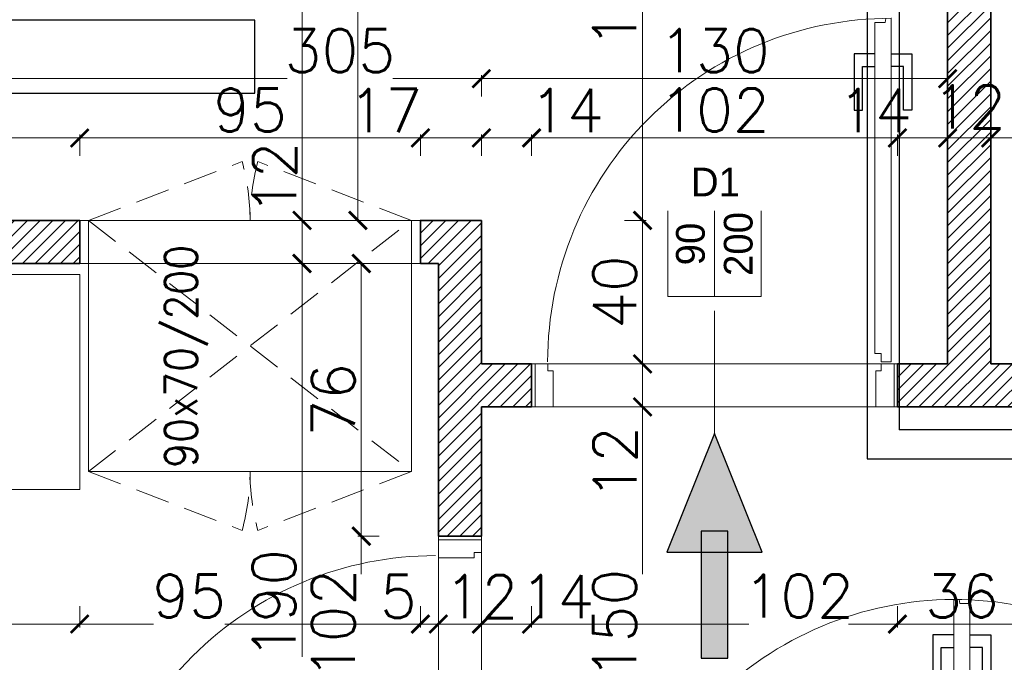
# Model space of a CAD drawing. Header units: millimetres. Extents: x -740 to 33545, y -26688 to 22494.
# Tile 107 of 256: x 9620 to 9894, y 10481 to 10660. Entities that reach past the tile are written whole.
import ezdxf
from ezdxf.lldxf.tags import DXFTag

# ---------------------------------------------------------------- set-up
doc = ezdxf.new("R2010")
doc.units = ezdxf.units.MM
doc.header["$MEASUREMENT"] = 0
doc.linetypes.add('DASHED2', pattern=[9.525, 6.35, -3.175])
doc.layers.get('Defpoints').update_dxf_attribs({"color": 252})
for name, color, linetype in [('_I_EKO_PODKLAD 3', 252, 'Continuous'), ('stolarka', 252, 'Continuous'), ('tabelki opis', 252, 'Continuous')]:
    doc.layers.add(name, color=color, linetype=linetype)
for name, color, linetype, lineweight in [('_IS_EKO_odwodnienie_hydrantów', 3, 'Continuous', 30), ('_IS_EKO_W_hydrantowa', 96, 'Continuous', 30), ('A_l.przerywana', 252, 'ICAD_ISO03W100', 9), ('A_opisy', 252, 'Continuous', 15), ('A_projektowane sciany', 252, 'Continuous', 35), ('A_wyposażenie', 252, 'Continuous', 9), ('A_ściany projektowane', 252, 'Continuous', 35), ('l.przerywana', 252, 'ICAD_ISO03W100', 5), ('l.wypełnien', 252, 'Continuous', 5), ('wymiarowanie', 252, 'Continuous', 9)]:
    doc.layers.add(name, color=color, linetype=linetype, lineweight=lineweight)
doc.styles.add('1-500', font='simplex.shx', dxfattribs={"width": 0.9, "height": 70})
doc.styles.add('styl2', font='simplex.shx')
tags = doc.linetypes.add('ICAD_ISO03W100', pattern=[30, 12, -18]).pattern_tags.tags
tags[6:7] = [DXFTag(74, 4), DXFTag(75, 0), DXFTag(340, '0'), DXFTag(46, 1.0), DXFTag(50, 0.0), DXFTag(44, 0.0), DXFTag(45, 0.0)]
tags[4:5] = [DXFTag(74, 4), DXFTag(75, 0), DXFTag(340, '0'), DXFTag(46, 1.0), DXFTag(50, 0.0), DXFTag(44, 0.0), DXFTag(45, 0.0)]
doc.dimstyles.new('Skala 1-50', dxfattribs={"dimtxt": 12, "dimasz": 5, "dimexe": 1, "dimexo": 1, "dimgap": 1.5, "dimtad": 1, "dimdec": 1, "dimrnd": 0.5, "dimtxsty": 'styl2', "dimblk": 'ARCHTICK', "dimcen": 5, "dimadec": 0, "dimazin": 0, "dimtfac": 1, "dimtdec": 1, "dimtmove": 1, "dimatfit": 3, "dimldrblk": 'ARCHTICK', "dimfxl": 0, "dimlwd": -1, "dimlwe": -1, "dimarcsym": 0})

# ---------------------------------------------------------------- blocks, each defined once
blk = doc.blocks.new('_ArchTick')
at = {"color": 0, "linetype": 'ByBlock', "const_width": 0.15}
blk.add_lwpolyline([(-0.5, -0.5), (0.5, 0.5)], dxfattribs=at)
blk = doc.blocks.new('*D2246')
at = {"layer": 'Defpoints', "color": 0}
for p in [(9713.4, 10794.52), (9698.22, 10604.52), (9731.23, 10604.52)]:
    blk.add_point(p, dxfattribs=at)
at = {"layer": 'wymiarowanie', "color": 0}
for p, q in [((9703.22, 10794.52), (9697.22, 10794.52)), ((9698.22, 10794.52), (9698.22, 10604.52)), ((9703.22, 10604.52), (9697.22, 10604.52))]:
    blk.add_line(p, q, dxfattribs=at)
at = {"layer": 'wymiarowanie', "color": 0, "xscale": 5, "yscale": 5, "zscale": 5}
for p, rotation in [((9698.22, 10794.52), 90), ((9698.22, 10604.52), 270)]:
    blk.add_blockref('_ArchTick', p, dxfattribs=dict(at, rotation=rotation))
at = {"layer": 'wymiarowanie', "color": 0, "insert": (9690.42, 10699.52), "char_height": 12, "attachment_point": 5, "rotation": 90, "style": 'styl2'}
blk.add_mtext('190', dxfattribs=at)
blk = doc.blocks.new('*D2247')
at = {"layer": 'Defpoints', "color": 0}
for p in [(9731.23, 10604.52), (9698.22, 10592.52), (9731.23, 10592.52)]:
    blk.add_point(p, dxfattribs=at)
at = {"layer": 'wymiarowanie', "color": 0}
for p, q in [((9703.22, 10604.52), (9697.22, 10604.52)), ((9698.22, 10604.52), (9698.22, 10592.52)), ((9703.22, 10592.52), (9697.22, 10592.52))]:
    blk.add_line(p, q, dxfattribs=at)
at = {"layer": 'wymiarowanie', "color": 0, "xscale": 5, "yscale": 5, "zscale": 5}
for p, rotation in [((9698.22, 10604.52), 90), ((9698.22, 10592.52), 270)]:
    blk.add_blockref('_ArchTick', p, dxfattribs=dict(at, rotation=rotation))
at = {"layer": 'wymiarowanie', "color": 0, "insert": (9690.57, 10616.22), "char_height": 12, "attachment_point": 5, "rotation": 90, "style": 'styl2'}
blk.add_mtext('12', dxfattribs=at)
blk = doc.blocks.new('*D2248')
at = {"layer": 'Defpoints', "color": 0}
for p in [(9731.23, 10592.52), (9698.22, 10402.52), (9720.08, 10402.52)]:
    blk.add_point(p, dxfattribs=at)
at = {"layer": 'wymiarowanie', "color": 0}
for p, q in [((9703.22, 10592.52), (9697.22, 10592.52)), ((9698.22, 10592.52), (9698.22, 10402.52)), ((9703.22, 10402.52), (9697.22, 10402.52))]:
    blk.add_line(p, q, dxfattribs=at)
at = {"layer": 'wymiarowanie', "color": 0, "xscale": 5, "yscale": 5, "zscale": 5}
for p, rotation in [((9698.22, 10592.52), 90), ((9698.22, 10402.52), 270)]:
    blk.add_blockref('_ArchTick', p, dxfattribs=dict(at, rotation=rotation))
at = {"layer": 'wymiarowanie', "color": 0, "insert": (9690.42, 10497.52), "char_height": 12, "attachment_point": 5, "rotation": 90, "style": 'styl2'}
blk.add_mtext('190', dxfattribs=at)
blk = doc.blocks.new('*D2568')
at = {"layer": 'Defpoints', "color": 0}
for p in [(9636.23, 10627.51), (9443.47, 10604.52), (9636.23, 10604.52)]:
    blk.add_point(p, dxfattribs=at)
at = {"layer": 'wymiarowanie', "color": 0}
for p, q in [((9443.47, 10622.51), (9443.47, 10628.51)), ((9443.47, 10627.51), (9636.23, 10627.51)), ((9636.23, 10622.51), (9636.23, 10628.51))]:
    blk.add_line(p, q, dxfattribs=at)
at = {"layer": 'wymiarowanie', "color": 0, "xscale": 5, "yscale": 5, "zscale": 5, "rotation": 180}
blk.add_blockref('_ArchTick', (9443.47, 10627.51), dxfattribs=at)
at = {"layer": 'wymiarowanie', "color": 0, "xscale": 5, "yscale": 5, "zscale": 5}
blk.add_blockref('_ArchTick', (9636.23, 10627.51), dxfattribs=at)
at = {"layer": 'wymiarowanie', "color": 0, "insert": (9539.85, 10635.31), "char_height": 12, "attachment_point": 5, "style": 'styl2'}
blk.add_mtext('193', dxfattribs=at)
blk = doc.blocks.new('*D2569')
at = {"layer": 'Defpoints', "color": 0}
for p in [(9731.23, 10627.51), (9636.23, 10604.52), (9731.23, 10604.52)]:
    blk.add_point(p, dxfattribs=at)
at = {"layer": 'wymiarowanie', "color": 0}
for p, q in [((9636.23, 10622.51), (9636.23, 10628.51)), ((9636.23, 10627.51), (9731.23, 10627.51)), ((9731.23, 10622.51), (9731.23, 10628.51))]:
    blk.add_line(p, q, dxfattribs=at)
at = {"layer": 'wymiarowanie', "color": 0, "xscale": 5, "yscale": 5, "zscale": 5, "rotation": 180}
blk.add_blockref('_ArchTick', (9636.23, 10627.51), dxfattribs=at)
at = {"layer": 'wymiarowanie', "color": 0, "xscale": 5, "yscale": 5, "zscale": 5}
blk.add_blockref('_ArchTick', (9731.23, 10627.51), dxfattribs=at)
at = {"layer": 'wymiarowanie', "color": 0, "insert": (9683.73, 10635.31), "char_height": 12, "attachment_point": 5, "style": 'styl2'}
blk.add_mtext('95', dxfattribs=at)
blk = doc.blocks.new('*D2570')
at = {"layer": 'Defpoints', "color": 0}
for p in [(9748.23, 10627.51), (9731.23, 10604.52), (9748.23, 10604.52)]:
    blk.add_point(p, dxfattribs=at)
at = {"layer": 'wymiarowanie', "color": 0}
for p, q in [((9731.23, 10622.51), (9731.23, 10628.51)), ((9731.23, 10627.51), (9748.23, 10627.51)), ((9748.23, 10622.51), (9748.23, 10628.51))]:
    blk.add_line(p, q, dxfattribs=at)
at = {"layer": 'wymiarowanie', "color": 0, "xscale": 5, "yscale": 5, "zscale": 5, "rotation": 180}
blk.add_blockref('_ArchTick', (9731.23, 10627.51), dxfattribs=at)
at = {"layer": 'wymiarowanie', "color": 0, "xscale": 5, "yscale": 5, "zscale": 5}
blk.add_blockref('_ArchTick', (9748.23, 10627.51), dxfattribs=at)
at = {"layer": 'wymiarowanie', "color": 0, "insert": (9721.45, 10635.16), "char_height": 12, "attachment_point": 5, "style": 'styl2'}
blk.add_mtext('17', dxfattribs=at)
blk = doc.blocks.new('*D2571')
at = {"layer": 'Defpoints', "color": 0}
for p in [(9762.23, 10627.51), (9748.23, 10604.52), (9762.23, 10564.52)]:
    blk.add_point(p, dxfattribs=at)
at = {"layer": 'wymiarowanie', "color": 0}
for p, q in [((9748.23, 10622.51), (9748.23, 10628.51)), ((9748.23, 10627.51), (9762.23, 10627.51)), ((9762.23, 10622.51), (9762.23, 10628.51))]:
    blk.add_line(p, q, dxfattribs=at)
at = {"layer": 'wymiarowanie', "color": 0, "xscale": 5, "yscale": 5, "zscale": 5, "rotation": 180}
blk.add_blockref('_ArchTick', (9748.23, 10627.51), dxfattribs=at)
at = {"layer": 'wymiarowanie', "color": 0, "xscale": 5, "yscale": 5, "zscale": 5}
blk.add_blockref('_ArchTick', (9762.23, 10627.51), dxfattribs=at)
at = {"layer": 'wymiarowanie', "color": 0, "insert": (9772.05, 10635.16), "char_height": 12, "attachment_point": 5, "style": 'styl2'}
blk.add_mtext('14', dxfattribs=at)
blk = doc.blocks.new('*D2572')
at = {"layer": 'Defpoints', "color": 0}
for p in [(9864.23, 10627.51), (9762.23, 10564.52), (9864.23, 10564.52)]:
    blk.add_point(p, dxfattribs=at)
at = {"layer": 'wymiarowanie', "color": 0}
for p, q in [((9762.23, 10622.51), (9762.23, 10628.51)), ((9762.23, 10627.51), (9864.23, 10627.51)), ((9864.23, 10622.51), (9864.23, 10628.51))]:
    blk.add_line(p, q, dxfattribs=at)
at = {"layer": 'wymiarowanie', "color": 0, "xscale": 5, "yscale": 5, "zscale": 5, "rotation": 180}
blk.add_blockref('_ArchTick', (9762.23, 10627.51), dxfattribs=at)
at = {"layer": 'wymiarowanie', "color": 0, "xscale": 5, "yscale": 5, "zscale": 5}
blk.add_blockref('_ArchTick', (9864.23, 10627.51), dxfattribs=at)
at = {"layer": 'wymiarowanie', "color": 0, "insert": (9813.23, 10635.31), "char_height": 12, "attachment_point": 5, "style": 'styl2'}
blk.add_mtext('102', dxfattribs=at)
blk = doc.blocks.new('*D2573')
at = {"layer": 'Defpoints', "color": 0}
for p in [(9878.23, 10627.51), (9864.23, 10564.52), (9878.23, 10564.52)]:
    blk.add_point(p, dxfattribs=at)
at = {"layer": 'wymiarowanie', "color": 0}
for p, q in [((9864.23, 10622.51), (9864.23, 10628.51)), ((9864.23, 10627.51), (9878.23, 10627.51)), ((9878.23, 10622.51), (9878.23, 10628.51))]:
    blk.add_line(p, q, dxfattribs=at)
at = {"layer": 'wymiarowanie', "color": 0, "xscale": 5, "yscale": 5, "zscale": 5, "rotation": 180}
blk.add_blockref('_ArchTick', (9864.23, 10627.51), dxfattribs=at)
at = {"layer": 'wymiarowanie', "color": 0, "xscale": 5, "yscale": 5, "zscale": 5}
blk.add_blockref('_ArchTick', (9878.23, 10627.51), dxfattribs=at)
at = {"layer": 'wymiarowanie', "color": 0, "insert": (9857.95, 10635.16), "char_height": 12, "attachment_point": 5, "style": 'styl2'}
blk.add_mtext('14', dxfattribs=at)
blk = doc.blocks.new('*D2574')
at = {"layer": 'Defpoints', "color": 0}
for p in [(9890.23, 10627.51), (9878.23, 10564.52), (9890.23, 10564.52)]:
    blk.add_point(p, dxfattribs=at)
at = {"layer": 'wymiarowanie', "color": 0}
for p, q in [((9878.23, 10622.51), (9878.23, 10628.51)), ((9878.23, 10627.51), (9890.23, 10627.51)), ((9890.23, 10622.51), (9890.23, 10628.51))]:
    blk.add_line(p, q, dxfattribs=at)
at = {"layer": 'wymiarowanie', "color": 0, "xscale": 5, "yscale": 5, "zscale": 5, "rotation": 180}
blk.add_blockref('_ArchTick', (9878.23, 10627.51), dxfattribs=at)
at = {"layer": 'wymiarowanie', "color": 0, "xscale": 5, "yscale": 5, "zscale": 5}
blk.add_blockref('_ArchTick', (9890.23, 10627.51), dxfattribs=at)
at = {"layer": 'wymiarowanie', "color": 0, "insert": (9884.24, 10636.14), "char_height": 12, "attachment_point": 5, "style": 'styl2'}
blk.add_mtext('12', dxfattribs=at)
blk = doc.blocks.new('*D2575')
at = {"layer": 'Defpoints', "color": 0}
for p in [(9900.23, 10627.51), (9890.23, 10564.52), (9900.23, 10564.52)]:
    blk.add_point(p, dxfattribs=at)
at = {"layer": 'wymiarowanie', "color": 0}
for p, q in [((9890.23, 10622.51), (9890.23, 10628.51)), ((9890.23, 10627.51), (9900.23, 10627.51)), ((9900.23, 10622.51), (9900.23, 10628.51))]:
    blk.add_line(p, q, dxfattribs=at)
at = {"layer": 'wymiarowanie', "color": 0, "xscale": 5, "yscale": 5, "zscale": 5, "rotation": 180}
blk.add_blockref('_ArchTick', (9890.23, 10627.51), dxfattribs=at)
at = {"layer": 'wymiarowanie', "color": 0, "xscale": 5, "yscale": 5, "zscale": 5}
blk.add_blockref('_ArchTick', (9900.23, 10627.51), dxfattribs=at)
at = {"layer": 'wymiarowanie', "color": 0, "insert": (9913.06, 10635.31), "char_height": 12, "attachment_point": 5, "style": 'styl2'}
blk.add_mtext('10', dxfattribs=at)
blk = doc.blocks.new('*D2578')
at = {"layer": 'Defpoints', "color": 0}
for p in [(9748.23, 10644.04), (9748.23, 10627.51), (9878.23, 10627.51)]:
    blk.add_point(p, dxfattribs=at)
at = {"layer": 'wymiarowanie', "color": 0}
for p, q in [((9748.23, 10639.04), (9748.23, 10645.04)), ((9878.23, 10644.04), (9748.23, 10644.04)), ((9878.23, 10639.04), (9878.23, 10645.04))]:
    blk.add_line(p, q, dxfattribs=at)
at = {"layer": 'wymiarowanie', "color": 0, "xscale": 5, "yscale": 5, "zscale": 5, "rotation": 180}
blk.add_blockref('_ArchTick', (9748.23, 10644.04), dxfattribs=at)
at = {"layer": 'wymiarowanie', "color": 0, "xscale": 5, "yscale": 5, "zscale": 5}
blk.add_blockref('_ArchTick', (9878.23, 10644.04), dxfattribs=at)
at = {"layer": 'wymiarowanie', "color": 0, "insert": (9813.23, 10651.84), "char_height": 12, "attachment_point": 5, "style": 'styl2'}
blk.add_mtext('130', dxfattribs=at)
blk = doc.blocks.new('*D2579')
at = {"layer": 'Defpoints', "color": 0}
for p in [(9443.47, 10644.04), (9443.47, 10627.51), (9748.23, 10627.51)]:
    blk.add_point(p, dxfattribs=at)
at = {"layer": 'wymiarowanie', "color": 0}
for p, q in [((9443.47, 10639.04), (9443.47, 10645.04)), ((9443.47, 10644.04), (9694.08, 10644.04)), ((9748.23, 10644.04), (9723.51, 10644.04)), ((9748.23, 10639.04), (9748.23, 10645.04))]:
    blk.add_line(p, q, dxfattribs=at)
at = {"layer": 'wymiarowanie', "color": 0, "xscale": 5, "yscale": 5, "zscale": 5, "rotation": 180}
blk.add_blockref('_ArchTick', (9443.47, 10644.04), dxfattribs=at)
at = {"layer": 'wymiarowanie', "color": 0, "xscale": 5, "yscale": 5, "zscale": 5}
blk.add_blockref('_ArchTick', (9748.23, 10644.04), dxfattribs=at)
at = {"layer": 'wymiarowanie', "color": 0, "insert": (9708.8, 10651.84), "char_height": 12, "attachment_point": 5, "style": 'styl2'}
blk.add_mtext('305', dxfattribs=at)
blk = doc.blocks.new('*D2580')
at = {"layer": 'Defpoints', "color": 0}
for p in [(9368.19, 10569.46), (9636.23, 10569.46), (9636.23, 10492)]:
    blk.add_point(p, dxfattribs=at)
at = {"layer": 'wymiarowanie', "color": 0}
for p, q in [((9368.19, 10497), (9368.19, 10491)), ((9636.23, 10497), (9636.23, 10491)), ((9368.19, 10492), (9539.11, 10492)), ((9636.23, 10492), (9568.8, 10492))]:
    blk.add_line(p, q, dxfattribs=at)
at = {"layer": 'wymiarowanie', "color": 0, "xscale": 5, "yscale": 5, "zscale": 5, "rotation": 180}
blk.add_blockref('_ArchTick', (9368.19, 10492), dxfattribs=at)
at = {"layer": 'wymiarowanie', "color": 0, "xscale": 5, "yscale": 5, "zscale": 5}
blk.add_blockref('_ArchTick', (9636.23, 10492), dxfattribs=at)
at = {"layer": 'wymiarowanie', "color": 0, "insert": (9553.95, 10499.8), "char_height": 12, "attachment_point": 5, "style": 'styl2'}
blk.add_mtext('268', dxfattribs=at)
blk = doc.blocks.new('*D2581')
at = {"layer": 'Defpoints', "color": 0}
for p in [(9636.23, 10569.46), (9731.23, 10569.46), (9731.23, 10492)]:
    blk.add_point(p, dxfattribs=at)
at = {"layer": 'wymiarowanie', "color": 0}
for p, q in [((9636.23, 10497), (9636.23, 10491)), ((9731.23, 10497), (9731.23, 10491)), ((9636.23, 10492), (9656.78, 10492)), ((9731.23, 10492), (9676.73, 10492))]:
    blk.add_line(p, q, dxfattribs=at)
at = {"layer": 'wymiarowanie', "color": 0, "xscale": 5, "yscale": 5, "zscale": 5, "rotation": 180}
blk.add_blockref('_ArchTick', (9636.23, 10492), dxfattribs=at)
at = {"layer": 'wymiarowanie', "color": 0, "xscale": 5, "yscale": 5, "zscale": 5}
blk.add_blockref('_ArchTick', (9731.23, 10492), dxfattribs=at)
at = {"layer": 'wymiarowanie', "color": 0, "insert": (9666.76, 10499.8), "char_height": 12, "attachment_point": 5, "style": 'styl2'}
blk.add_mtext('95', dxfattribs=at)
blk = doc.blocks.new('*D2582')
at = {"layer": 'Defpoints', "color": 0}
for p in [(9731.23, 10569.46), (9736.23, 10569.46), (9736.23, 10492)]:
    blk.add_point(p, dxfattribs=at)
at = {"layer": 'wymiarowanie', "color": 0}
for p, q in [((9731.23, 10497), (9731.23, 10491)), ((9736.23, 10497), (9736.23, 10491)), ((9731.23, 10492), (9736.23, 10492))]:
    blk.add_line(p, q, dxfattribs=at)
at = {"layer": 'wymiarowanie', "color": 0, "xscale": 5, "yscale": 5, "zscale": 5, "rotation": 180}
blk.add_blockref('_ArchTick', (9731.23, 10492), dxfattribs=at)
at = {"layer": 'wymiarowanie', "color": 0, "xscale": 5, "yscale": 5, "zscale": 5}
blk.add_blockref('_ArchTick', (9736.23, 10492), dxfattribs=at)
at = {"layer": 'wymiarowanie', "color": 0, "insert": (9725.1, 10499.71), "char_height": 12, "attachment_point": 5, "style": 'styl2'}
blk.add_mtext('5', dxfattribs=at)
blk = doc.blocks.new('*D2583')
at = {"layer": 'Defpoints', "color": 0}
for p in [(9736.23, 10569.46), (9748.23, 10529.46), (9748.23, 10492)]:
    blk.add_point(p, dxfattribs=at)
at = {"layer": 'wymiarowanie', "color": 0}
for p, q in [((9736.23, 10497), (9736.23, 10491)), ((9748.23, 10497), (9748.23, 10491)), ((9736.23, 10492), (9748.23, 10492))]:
    blk.add_line(p, q, dxfattribs=at)
at = {"layer": 'wymiarowanie', "color": 0, "xscale": 5, "yscale": 5, "zscale": 5, "rotation": 180}
blk.add_blockref('_ArchTick', (9736.23, 10492), dxfattribs=at)
at = {"layer": 'wymiarowanie', "color": 0, "xscale": 5, "yscale": 5, "zscale": 5}
blk.add_blockref('_ArchTick', (9748.23, 10492), dxfattribs=at)
at = {"layer": 'wymiarowanie', "color": 0, "insert": (9748.23, 10499.65), "char_height": 12, "attachment_point": 5, "style": 'styl2'}
blk.add_mtext('12', dxfattribs=at)
blk = doc.blocks.new('*D2584')
at = {"layer": 'Defpoints', "color": 0}
for p in [(9748.23, 10529.46), (9762.23, 10529.46), (9762.23, 10492)]:
    blk.add_point(p, dxfattribs=at)
at = {"layer": 'wymiarowanie', "color": 0}
for p, q in [((9748.23, 10497), (9748.23, 10491)), ((9762.23, 10497), (9762.23, 10491)), ((9748.23, 10492), (9762.23, 10492))]:
    blk.add_line(p, q, dxfattribs=at)
at = {"layer": 'wymiarowanie', "color": 0, "xscale": 5, "yscale": 5, "zscale": 5, "rotation": 180}
blk.add_blockref('_ArchTick', (9748.23, 10492), dxfattribs=at)
at = {"layer": 'wymiarowanie', "color": 0, "xscale": 5, "yscale": 5, "zscale": 5}
blk.add_blockref('_ArchTick', (9762.23, 10492), dxfattribs=at)
at = {"layer": 'wymiarowanie', "color": 0, "insert": (9769.4, 10499.65), "char_height": 12, "attachment_point": 5, "style": 'styl2'}
blk.add_mtext('14', dxfattribs=at)
blk = doc.blocks.new('*D2585')
at = {"layer": 'Defpoints', "color": 0}
for p in [(9762.23, 10529.46), (9864.23, 10529.46), (9864.23, 10492)]:
    blk.add_point(p, dxfattribs=at)
at = {"layer": 'wymiarowanie', "color": 0}
for p, q in [((9762.23, 10497), (9762.23, 10491)), ((9864.23, 10497), (9864.23, 10491)), ((9762.23, 10492), (9822.84, 10492)), ((9864.23, 10492), (9850.6, 10492))]:
    blk.add_line(p, q, dxfattribs=at)
at = {"layer": 'wymiarowanie', "color": 0, "xscale": 5, "yscale": 5, "zscale": 5, "rotation": 180}
blk.add_blockref('_ArchTick', (9762.23, 10492), dxfattribs=at)
at = {"layer": 'wymiarowanie', "color": 0, "xscale": 5, "yscale": 5, "zscale": 5}
blk.add_blockref('_ArchTick', (9864.23, 10492), dxfattribs=at)
at = {"layer": 'wymiarowanie', "color": 0, "insert": (9836.72, 10499.8), "char_height": 12, "attachment_point": 5, "style": 'styl2'}
blk.add_mtext('102', dxfattribs=at)
blk = doc.blocks.new('*D2586')
at = {"layer": 'Defpoints', "color": 0}
for p in [(9864.23, 10529.46), (9900.23, 10529.46), (9900.23, 10492)]:
    blk.add_point(p, dxfattribs=at)
at = {"layer": 'wymiarowanie', "color": 0}
for p, q in [((9864.23, 10497), (9864.23, 10491)), ((9900.23, 10497), (9900.23, 10491)), ((9864.23, 10492), (9900.23, 10492))]:
    blk.add_line(p, q, dxfattribs=at)
at = {"layer": 'wymiarowanie', "color": 0, "xscale": 5, "yscale": 5, "zscale": 5, "rotation": 180}
blk.add_blockref('_ArchTick', (9864.23, 10492), dxfattribs=at)
at = {"layer": 'wymiarowanie', "color": 0, "xscale": 5, "yscale": 5, "zscale": 5}
blk.add_blockref('_ArchTick', (9900.23, 10492), dxfattribs=at)
at = {"layer": 'wymiarowanie', "color": 0, "insert": (9882.23, 10499.8), "char_height": 12, "attachment_point": 5, "style": 'styl2'}
blk.add_mtext('36', dxfattribs=at)
blk = doc.blocks.new('*D2738')
at = {"layer": 'Defpoints', "color": 0}
for p in [(9731.23, 10731.52), (9713.8, 10604.52), (9739.73, 10604.52)]:
    blk.add_point(p, dxfattribs=at)
at = {"layer": 'wymiarowanie', "color": 0}
for p, q in [((9718.8, 10731.52), (9712.8, 10731.52)), ((9713.8, 10731.52), (9713.8, 10695.5)), ((9713.8, 10604.52), (9713.8, 10667.57)), ((9718.8, 10604.52), (9712.8, 10604.52))]:
    blk.add_line(p, q, dxfattribs=at)
at = {"layer": 'wymiarowanie', "color": 0, "xscale": 5, "yscale": 5, "zscale": 5}
for p, rotation in [((9713.8, 10731.52), 90), ((9713.8, 10604.52), 270)]:
    blk.add_blockref('_ArchTick', p, dxfattribs=dict(at, rotation=rotation))
at = {"layer": 'wymiarowanie', "color": 0, "insert": (9706, 10681.54), "char_height": 12, "attachment_point": 5, "rotation": 90, "style": 'styl2'}
blk.add_mtext('127', dxfattribs=at)
blk = doc.blocks.new('*D2740')
at = {"layer": 'Defpoints', "color": 0}
for p in [(9714.76, 10516.52), (9736.23, 10516.52), (9736.23, 10414.52)]:
    blk.add_point(p, dxfattribs=at)
at = {"layer": 'wymiarowanie', "color": 0}
for p, q in [((9719.76, 10516.52), (9713.76, 10516.52)), ((9714.76, 10516.52), (9714.76, 10505.89)), ((9714.76, 10414.52), (9714.76, 10478.12)), ((9719.76, 10414.52), (9713.76, 10414.52))]:
    blk.add_line(p, q, dxfattribs=at)
at = {"layer": 'wymiarowanie', "color": 0, "xscale": 5, "yscale": 5, "zscale": 5}
for p, rotation in [((9714.76, 10516.52), 90), ((9714.76, 10414.52), 270)]:
    blk.add_blockref('_ArchTick', p, dxfattribs=dict(at, rotation=rotation))
at = {"layer": 'wymiarowanie', "color": 0, "insert": (9706.96, 10492), "char_height": 12, "attachment_point": 5, "rotation": 90, "style": 'styl2'}
blk.add_mtext('102', dxfattribs=at)
blk = doc.blocks.new('*D2741')
at = {"layer": 'Defpoints', "color": 0}
for p in [(9714.76, 10592.52), (9736.23, 10592.52), (9736.23, 10516.52)]:
    blk.add_point(p, dxfattribs=at)
at = {"layer": 'wymiarowanie', "color": 0}
for p, q in [((9719.76, 10592.52), (9713.76, 10592.52)), ((9714.76, 10516.52), (9714.76, 10592.52)), ((9719.76, 10516.52), (9713.76, 10516.52))]:
    blk.add_line(p, q, dxfattribs=at)
at = {"layer": 'wymiarowanie', "color": 0, "xscale": 5, "yscale": 5, "zscale": 5}
for p, rotation in [((9714.76, 10592.52), 90), ((9714.76, 10516.52), 270)]:
    blk.add_blockref('_ArchTick', p, dxfattribs=dict(at, rotation=rotation))
at = {"layer": 'wymiarowanie', "color": 0, "insert": (9706.96, 10554.52), "char_height": 12, "attachment_point": 5, "rotation": 90, "style": 'styl2'}
blk.add_mtext('76', dxfattribs=at)
blk = doc.blocks.new('*D2744')
at = {"layer": 'Defpoints', "color": 0}
for p in [(9748.23, 10731.52), (9748.23, 10604.52), (9793.17, 10604.52)]:
    blk.add_point(p, dxfattribs=at)
at = {"layer": 'wymiarowanie', "color": 0}
for p, q in [((9788.17, 10731.52), (9794.17, 10731.52)), ((9793.17, 10731.52), (9793.17, 10604.52)), ((9788.17, 10604.52), (9794.17, 10604.52))]:
    blk.add_line(p, q, dxfattribs=at)
at = {"layer": 'wymiarowanie', "color": 0, "xscale": 5, "yscale": 5, "zscale": 5}
for p, rotation in [((9793.17, 10731.52), 90), ((9793.17, 10604.52), 270)]:
    blk.add_blockref('_ArchTick', p, dxfattribs=dict(at, rotation=rotation))
at = {"layer": 'wymiarowanie', "color": 0, "insert": (9785.37, 10668.02), "char_height": 12, "attachment_point": 5, "rotation": 90, "style": 'styl2'}
blk.add_mtext('127', dxfattribs=at)
blk = doc.blocks.new('*D2745')
at = {"layer": 'Defpoints', "color": 0}
for p in [(9748.23, 10604.52), (9748.23, 10564.52), (9793.17, 10564.52)]:
    blk.add_point(p, dxfattribs=at)
at = {"layer": 'wymiarowanie', "color": 0}
for p, q in [((9788.17, 10604.52), (9794.17, 10604.52)), ((9793.17, 10604.52), (9793.17, 10564.52)), ((9788.17, 10564.52), (9794.17, 10564.52))]:
    blk.add_line(p, q, dxfattribs=at)
at = {"layer": 'wymiarowanie', "color": 0, "xscale": 5, "yscale": 5, "zscale": 5}
for p, rotation in [((9793.17, 10604.52), 90), ((9793.17, 10564.52), 270)]:
    blk.add_blockref('_ArchTick', p, dxfattribs=dict(at, rotation=rotation))
at = {"layer": 'wymiarowanie', "color": 0, "insert": (9785.37, 10584.52), "char_height": 12, "attachment_point": 5, "rotation": 90, "style": 'styl2'}
blk.add_mtext('40', dxfattribs=at)
blk = doc.blocks.new('*D2746')
at = {"layer": 'Defpoints', "color": 0}
for p in [(9748.23, 10564.52), (9755.23, 10552.52), (9793.17, 10552.52)]:
    blk.add_point(p, dxfattribs=at)
at = {"layer": 'wymiarowanie', "color": 0}
for p, q in [((9788.17, 10564.52), (9794.17, 10564.52)), ((9793.17, 10564.52), (9793.17, 10552.52)), ((9788.17, 10552.52), (9794.17, 10552.52)), ((9793.17, 10552.52), (9793.17, 10527.63))]:
    blk.add_line(p, q, dxfattribs=at)
at = {"layer": 'wymiarowanie', "color": 0, "xscale": 5, "yscale": 5, "zscale": 5}
for p, rotation in [((9793.17, 10564.52), 90), ((9793.17, 10552.52), 270)]:
    blk.add_blockref('_ArchTick', p, dxfattribs=dict(at, rotation=rotation))
at = {"layer": 'wymiarowanie', "color": 0, "insert": (9785.52, 10536.89), "char_height": 12, "attachment_point": 5, "rotation": 90, "style": 'styl2'}
blk.add_mtext('12', dxfattribs=at)
blk = doc.blocks.new('*D2747')
at = {"layer": 'Defpoints', "color": 0}
for p in [(9755.23, 10552.52), (9769.18, 10402.52), (9793.17, 10402.52)]:
    blk.add_point(p, dxfattribs=at)
at = {"layer": 'wymiarowanie', "color": 0}
for p, q in [((9788.17, 10552.52), (9794.17, 10552.52)), ((9793.17, 10552.52), (9793.17, 10505.92)), ((9793.17, 10402.52), (9793.17, 10478.08)), ((9788.17, 10402.52), (9794.17, 10402.52))]:
    blk.add_line(p, q, dxfattribs=at)
at = {"layer": 'wymiarowanie', "color": 0, "xscale": 5, "yscale": 5, "zscale": 5}
for p, rotation in [((9793.17, 10552.52), 90), ((9793.17, 10402.52), 270)]:
    blk.add_blockref('_ArchTick', p, dxfattribs=dict(at, rotation=rotation))
at = {"layer": 'wymiarowanie', "color": 0, "insert": (9785.37, 10492), "char_height": 12, "attachment_point": 5, "rotation": 90, "style": 'styl2'}
blk.add_mtext('150', dxfattribs=at)

msp = doc.modelspace()

# ---------------------------------------------------------------- hatches: boundary and pattern name
at = {"layer": '_I_EKO_PODKLAD 3'}
for points in [[(9826.51, 10512.07), (9813.23, 10545.11), (9799.94, 10512.07)], [(9826.51, 10512.07), (9813.23, 10545.11), (9799.94, 10512.07)], [(9809.54, 10512.85), (9816.91, 10512.85), (9816.91, 10482.49), (9809.54, 10482.49)], [(9809.54, 10512.85), (9816.91, 10512.85), (9816.91, 10482.49), (9809.54, 10482.49)]]:
    msp.add_hatch(color=256, dxfattribs=at).paths.add_polyline_path(points)
at = {"layer": 'l.wypełnien'}
h = msp.add_hatch(dxfattribs=at)
h.set_pattern_fill('ANSI31', color=256, scale=20, style=0)
h.paths.add_polyline_path([(9636.23, 10592.52), (9636.23, 10604.52), (9443.47, 10604.52), (9443.47, 10794.52), (9431.47, 10794.52), (9431.47, 10604.52), (9394.23, 10604.52), (9394.23, 10592.52)])
h.paths.add_polyline_path([(9864.23, 10552.52), (9864.23, 10564.52), (9878.23, 10564.52), (9878.23, 10791.99), (9890.23, 10791.99), (9890.23, 10564.52), (9900.23, 10564.52), (9900.23, 10552.52)])
h.paths.add_polyline_path([(9731.23, 10604.52), (9731.23, 10592.52), (9736.23, 10592.52), (9736.23, 10516.52), (9748.23, 10516.52), (9748.23, 10552.52), (9762.23, 10552.52), (9762.23, 10564.52), (9748.23, 10564.52), (9748.23, 10604.52)])
h.paths.add_polyline_path([(9368.19, 10604.52), (9368.19, 10592.52), (9394.23, 10592.52), (9394.23, 10604.52)])
h.paths.add_polyline_path([(9748.23, 10402.52), (9748.23, 10414.52), (9736.23, 10414.52), (9736.23, 10402.52)])

# ---------------------------------------------------------------- linework, layer by layer
at = {"layer": '_I_EKO_PODKLAD 3'}
msp.add_lwpolyline([(9826.51, 10512.07), (9813.23, 10545.11), (9799.94, 10512.07), (9826.51, 10512.07)], dxfattribs=at)
msp.add_lwpolyline([(9826.51, 10512.07), (9813.23, 10545.11), (9799.94, 10512.07), (9826.51, 10512.07)], dxfattribs=at)
msp.add_lwpolyline([(9809.54, 10517.89), (9809.54, 10482.49), (9816.91, 10482.49), (9816.91, 10517.89)], close=True, dxfattribs=at)
msp.add_lwpolyline([(9809.54, 10517.89), (9809.54, 10482.49), (9816.91, 10482.49), (9816.91, 10517.89)], close=True, dxfattribs=at)
at = {"layer": '_IS_EKO_odwodnienie_hydrantów'}
for p in [(9864.75, 10832.53), (10074.23, 10546.1)]:
    msp.add_line(p, (9864.75, 10546.1), dxfattribs=at)
at = {"layer": '_IS_EKO_W_hydrantowa'}
for p, q in [((9855.77, 10789.05), (9855.77, 10538.08, -8)), ((9855.77, 10538.08, -8), (11102.83, 10538.08, -8))]:
    msp.add_line(p, q, dxfattribs=at)
at = {"layer": 'A_l.przerywana', "ltscale": 0.3}
for points in [[(9762.23, 10564.52), (9762.23, 10552.52)], [(9864.23, 10552.52), (9864.23, 10564.52)]]:
    msp.add_lwpolyline(points, dxfattribs=at)
at = {"layer": 'A_opisy'}
msp.add_line((9813.23, 10545.11), (9813.23, 10600.11), dxfattribs=at)
at = {"layer": 'A_projektowane sciany'}
for p, q in [((9878.23, 10564.52), (9878.23, 10791.99)), ((9890.23, 10564.52), (9890.23, 10791.99)), ((9636.23, 10604.52), (9636.23, 10592.52)), ((9748.23, 10564.52), (9748.23, 10604.52)), ((9736.23, 10516.52), (9736.23, 10592.52)), ((9762.23, 10564.52), (9762.23, 10552.52)), ((9864.23, 10564.52), (9864.23, 10552.52)), ((9748.23, 10516.52), (9748.23, 10552.52))]:
    msp.add_line(p, q, dxfattribs=at)
for points in [[(9762.23, 10564.52), (9748.23, 10564.52)], [(9878.23, 10564.52), (9864.23, 10564.52)], [(9900.23, 10564.52), (9890.23, 10564.52)], [(9762.23, 10552.52), (9748.23, 10552.52)], [(9900.23, 10552.52), (9864.23, 10552.52)]]:
    msp.add_lwpolyline(points, dxfattribs=at)
at = {"layer": 'A_wyposażenie', "linetype": 'DASHED2', "ltscale": 1.5}
for p, q in [((9638.73, 10604.52), (9681.53, 10620.94)), ((9728.73, 10604.52), (9685.92, 10620.94)), ((9638.73, 10534.52), (9728.73, 10604.52)), ((9638.73, 10604.52), (9728.73, 10534.52)), ((9638.73, 10534.52), (9681.53, 10518.1)), ((9728.73, 10534.52), (9685.92, 10518.1))]:
    msp.add_line(p, q, dxfattribs=at)
at = {"layer": 'A_wyposażenie'}
for p, q in [((9638.73, 10604.52), (9728.73, 10604.52)), ((9638.73, 10604.52), (9638.73, 10534.52)), ((9728.73, 10604.52), (9728.73, 10534.52)), ((9638.73, 10534.52), (9728.73, 10534.52))]:
    msp.add_line(p, q, dxfattribs=at)
msp.add_lwpolyline([(9528.47, 10529.52), (9636.23, 10529.52), (9636.23, 10589.48), (9528.47, 10589.48)], close=True, dxfattribs=at)
at = {"layer": 'A_wyposażenie', "linetype": 'DASHED2', "ltscale": 1.5}
for centre, start, end in [((9621.23, 10604.52), 0, 15.2324), ((9746.23, 10604.52), 164.7676, 180), ((9621.23, 10534.52), 344.7676, 0), ((9746.23, 10534.52), 180, 195.2324)]:
    msp.add_arc(centre, 62.5, start, end, dxfattribs=at)
at = {"layer": 'A_ściany projektowane'}
for p, q in [((9443.47, 10604.52), (9636.23, 10604.52)), ((9368.19, 10592.52), (9636.23, 10592.52)), ((9736.23, 10516.52), (9748.23, 10516.52))]:
    msp.add_line(p, q, dxfattribs=at)
msp.add_lwpolyline([(9736.23, 10592.52), (9731.23, 10592.52), (9731.23, 10604.52), (9748.23, 10604.52)], dxfattribs=at)
at = {"layer": 'l.przerywana', "ltscale": 0.3}
for points in [[(9636.23, 10604.52), (9731.23, 10604.52), (9731.23, 10592.52), (9636.23, 10592.52)], [(9736.23, 10516.52), (9748.23, 10516.52), (9748.23, 10414.52), (9736.23, 10414.52)]]:
    msp.add_lwpolyline(points, close=True, dxfattribs=at)
for points in [[(9864.23, 10564.52), (9762.23, 10564.52)], [(9864.23, 10552.52), (9762.23, 10552.52)]]:
    msp.add_lwpolyline(points, dxfattribs=at)
at = {"layer": 'stolarka', "lineweight": 9}
for points in [[(9859.69, 10565.1), (9862.48, 10565.1), (9862.48, 10660.87), (9860.97, 10660.85), (9860.79, 10659.71), (9857.95, 10659.71), (9857.95, 10567.4), (9859.69, 10567.4), (9859.69, 10565.1)], [(9768.28, 10562.55), (9766.76, 10562.55), (9766.76, 10564.52), (9763.23, 10564.52), (9763.23, 10552.52), (9768.28, 10552.52), (9768.28, 10562.55)], [(9858.23, 10562.55), (9859.74, 10562.55), (9859.74, 10564.52), (9863.28, 10564.52), (9863.28, 10552.52), (9858.23, 10552.52), (9858.23, 10562.55)], [(9746.25, 10510.47), (9746.25, 10511.99), (9748.23, 10511.99), (9748.23, 10515.52), (9736.23, 10515.52), (9736.23, 10510.47), (9746.25, 10510.47)], [(9882.72, 10403.1), (9879.94, 10403.1), (9879.94, 10498.87), (9881.44, 10498.85), (9881.62, 10497.71), (9884.46, 10497.71), (9884.46, 10405.4), (9882.72, 10405.4), (9882.72, 10403.1)]]:
    msp.add_lwpolyline(points, dxfattribs=at)
at = {"layer": 'stolarka'}
for points in [[(9857.95, 10650.95), (9852.15, 10650.95), (9852.15, 10635.29), (9854.47, 10635.29), (9854.47, 10647.47), (9857.95, 10647.47)], [(9862.48, 10650.95), (9868.28, 10650.95), (9868.28, 10635.29), (9865.96, 10635.29), (9865.96, 10647.47), (9862.48, 10647.47)], [(9879.94, 10488.95), (9874.13, 10488.95), (9874.13, 10473.29), (9876.45, 10473.29), (9876.45, 10485.47), (9879.94, 10485.47)], [(9884.46, 10488.95), (9890.26, 10488.95), (9890.26, 10473.29), (9887.94, 10473.29), (9887.94, 10485.47), (9884.46, 10485.47)]]:
    msp.add_lwpolyline(points, dxfattribs=at)
at = {"layer": 'stolarka', "linetype": 'ICAD_ISO03W100', "lineweight": 13, "ltscale": 0.3}
for centre, start, end in [((9862.48, 10565.1), 89.9469, 179.9997), ((9735.4, 10415.32), 90.0003, 180.0531), ((9880.24, 10403.1), 90.2367, 180.2895), ((9879.93, 10403.1), 0.0003, 90.0531)]:
    msp.add_arc(centre, 95.77, start, end, dxfattribs=at)
at = {"layer": 'tabelki opis'}
msp.add_lwpolyline([(9520.31, 10640.04), (9685.04, 10640.04), (9685.04, 10660.32), (9520.31, 10660.32), (9520.31, 10640.04)], dxfattribs=at)

# ---------------------------------------------------------------- texts
at = {"layer": 'A_wyposażenie', "ltscale": 2, "style": '1-500', "width": 0.9}
msp.add_text('90x70/200', height=9, rotation=90.0042, dxfattribs=at).set_placement((9668.99, 10535.55))
at = {"layer": 'wymiarowanie', "insert": (5416.61, 10685.24), "char_height": 12, "width": 621.5287, "attachment_point": 1}
msp.add_mtext('\\pi202.60874;{\\fCentury Gothic|b0|i0|c238|p34;Pokrycie dachowe projektowana blachodachówka}\\P\\pi470.78474;{\\fCentury Gothic|b0|i0|c238|p34;w kolorze RAL 7016}', dxfattribs=at)

# ---------------------------------------------------------------- dimensions: what is measured, and where the dimension line sits
at = {"layer": 'wymiarowanie'}
for base, p1, p2, picture, middle in [((9698.22, 10604.52), (9713.4, 10794.52), (9731.23, 10604.52), '*D2246', (9690.42, 10699.52)), ((9698.22, 10402.52), (9731.23, 10592.52), (9720.08, 10402.52), '*D2248', (9690.42, 10497.52)), ((9714.76, 10592.52), (9736.23, 10516.52), (9736.23, 10592.52), '*D2741', (9706.96, 10554.52))]:
    dim = msp.add_linear_dim(base=base, p1=p1, p2=p2, angle=90, dimstyle='Skala 1-50', dxfattribs=at)
    dim.commit()
    dim.dimension.update_dxf_attribs({"geometry": picture, "text_midpoint": middle})
for base, p1, p2, picture, middle in [((9713.8, 10604.52), (9731.23, 10731.52), (9739.73, 10604.52), '*D2738', (9713.8, 10681.54)), ((9698.22, 10592.52), (9731.23, 10604.52), (9731.23, 10592.52), '*D2247', (9698.22, 10616.22)), ((9793.17, 10552.52), (9748.23, 10564.52), (9755.23, 10552.52), '*D2746', (9793.17, 10536.89)), ((9793.17, 10402.52), (9755.23, 10552.52), (9769.18, 10402.52), '*D2747', (9793.17, 10492))]:
    dim = msp.add_linear_dim(base=base, p1=p1, p2=p2, angle=90, dimstyle='Skala 1-50', dxfattribs=at)
    dim.commit()
    dim.dimension.update_dxf_attribs({"geometry": picture, "text_midpoint": middle, "dimtype": 160})
for base, p1, p2, picture, middle in [((9443.47, 10644.04), (9748.23, 10627.51), (9443.47, 10627.51), '*D2579', (9708.8, 10644.04)), ((9890.23, 10627.51), (9878.23, 10564.52), (9890.23, 10564.52), '*D2574', (9884.24, 10628.49)), ((9900.23, 10627.51), (9890.23, 10564.52), (9900.23, 10564.52), '*D2575', (9913.06, 10627.51)), ((9748.23, 10627.51), (9731.23, 10604.52), (9748.23, 10604.52), '*D2570', (9721.45, 10627.51)), ((9762.23, 10627.51), (9748.23, 10604.52), (9762.23, 10564.52), '*D2571', (9772.05, 10627.51)), ((9878.23, 10627.51), (9864.23, 10564.52), (9878.23, 10564.52), '*D2573', (9857.95, 10627.51)), ((9636.23, 10492), (9368.19, 10569.46), (9636.23, 10569.46), '*D2580', (9553.95, 10492)), ((9731.23, 10492), (9636.23, 10569.46), (9731.23, 10569.46), '*D2581', (9666.76, 10492)), ((9736.23, 10492), (9731.23, 10569.46), (9736.23, 10569.46), '*D2582', (9725.1, 10492.06)), ((9748.23, 10492), (9736.23, 10569.46), (9748.23, 10529.46), '*D2583', (9748.23, 10492)), ((9762.23, 10492), (9748.23, 10529.46), (9762.23, 10529.46), '*D2584', (9769.4, 10492)), ((9864.23, 10492), (9762.23, 10529.46), (9864.23, 10529.46), '*D2585', (9836.72, 10492))]:
    dim = msp.add_linear_dim(base=base, p1=p1, p2=p2, dimstyle='Skala 1-50', dxfattribs=at)
    dim.commit()
    dim.dimension.update_dxf_attribs({"geometry": picture, "text_midpoint": middle, "dimtype": 160})
for base, p1, p2, picture, middle in [((9748.23, 10644.04), (9878.23, 10627.51), (9748.23, 10627.51), '*D2578', (9813.23, 10651.84)), ((9636.23, 10627.51), (9443.47, 10604.52), (9636.23, 10604.52), '*D2568', (9539.85, 10635.31)), ((9731.23, 10627.51), (9636.23, 10604.52), (9731.23, 10604.52), '*D2569', (9683.73, 10635.31)), ((9900.23, 10492), (9864.23, 10529.46), (9900.23, 10529.46), '*D2586', (9882.23, 10499.8))]:
    dim = msp.add_linear_dim(base=base, p1=p1, p2=p2, dimstyle='Skala 1-50', dxfattribs=at)
    dim.commit()
    dim.dimension.update_dxf_attribs({"geometry": picture, "text_midpoint": middle})

# ---------------------------------------------------------------- next in the draw order: texts
at = {"layer": 'A_opisy', "ltscale": 0.3, "char_height": 8, "width": 26, "attachment_point": 5, "rotation": 90, "bg_fill": 2}
for s, insert in [('\\pi3.19200;{\\fCentury Gothic|b0|i0|c238|p0;90}\\P{\\fCentury Gothic|b0|i0|c238|p0;200}', (9813.23, 10596.35)), ('{\\fCentury Gothic|b0|i0|c238|p0;D1}', (9695.43, 10465.78))]:
    msp.add_mtext(s, dxfattribs=dict(at, insert=insert))

# ---------------------------------------------------------------- next in the draw order: linework, layer by layer
at = {"layer": 'A_opisy', "lineweight": 30, "ltscale": 0.3}
msp.add_lwpolyline([(9800.23, 10622.35), (9826.23, 10622.35), (9826.23, 10609.35), (9800.23, 10609.35)], close=True, dxfattribs=at)
at = {"layer": 'A_opisy', "ltscale": 0.3}
for points in [[(9813.23, 10609.35), (9813.23, 10583.35), (9800.23, 10583.35), (9800.23, 10609.35)], [(9826.23, 10609.35), (9826.23, 10583.35), (9813.23, 10583.35), (9813.23, 10609.35)]]:
    msp.add_lwpolyline(points, close=True, dxfattribs=at)

# ---------------------------------------------------------------- next in the draw order: dimensions: what is measured, and where the dimension line sits
at = {"layer": 'wymiarowanie'}
dim = msp.add_linear_dim(base=(9714.76, 10516.52), p1=(9736.23, 10414.52), p2=(9736.23, 10516.52), angle=90, dimstyle='Skala 1-50', dxfattribs=at)
dim.commit()
dim.dimension.update_dxf_attribs({"geometry": '*D2740', "text_midpoint": (9714.76, 10492), "dimtype": 160})

# ---------------------------------------------------------------- next in the draw order: texts
at = {"layer": 'A_opisy', "ltscale": 0.3, "insert": (9813.48, 10615.23), "char_height": 8, "width": 26, "attachment_point": 5, "bg_fill": 2}
msp.add_mtext('{\\fCentury Gothic|b0|i0|c238|p0;D1}', dxfattribs=at)

# ---------------------------------------------------------------- next in the draw order: dimensions: what is measured, and where the dimension line sits
at = {"layer": 'wymiarowanie'}
for base, p1, p2, picture, middle in [((9793.17, 10604.52), (9748.23, 10731.52), (9748.23, 10604.52), '*D2744', (9785.37, 10668.02)), ((9793.17, 10564.52), (9748.23, 10604.52), (9748.23, 10564.52), '*D2745', (9785.37, 10584.52))]:
    dim = msp.add_linear_dim(base=base, p1=p1, p2=p2, angle=90, dimstyle='Skala 1-50', dxfattribs=at)
    dim.commit()
    dim.dimension.update_dxf_attribs({"geometry": picture, "text_midpoint": middle})
dim = msp.add_linear_dim(base=(9864.23, 10627.51), p1=(9762.23, 10564.52), p2=(9864.23, 10564.52), dimstyle='Skala 1-50', dxfattribs=at)
dim.commit()
dim.dimension.update_dxf_attribs({"geometry": '*D2572', "text_midpoint": (9813.23, 10635.31)})

doc.saveas('drawing.dxf')
